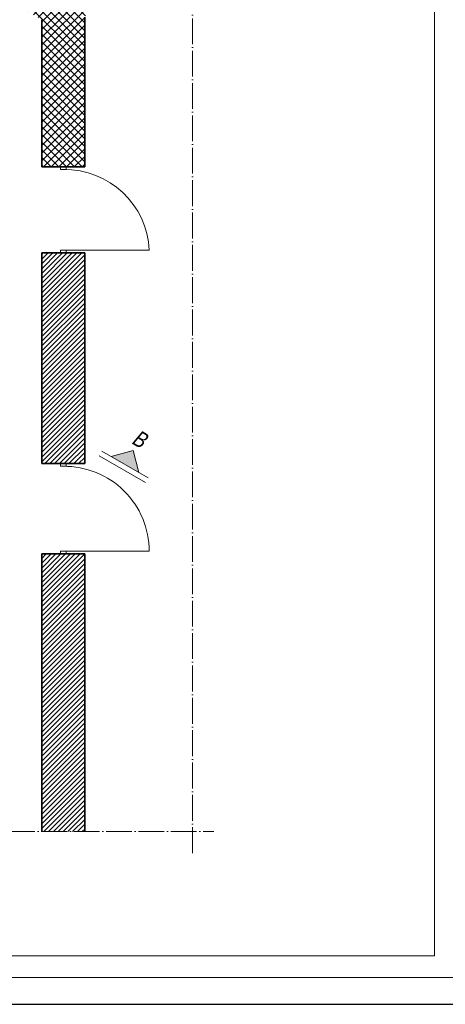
# Model space of a CAD drawing. Header units: millimetres. Extents: x 558 to 24951, y -5755 to 5551.
# Tile 35 of 37: x 23660 to 24056, y 4066 to 4982. Entities that reach past the tile are written whole.
import ezdxf
from ezdxf.enums import TextEntityAlignment as Align

# ---------------------------------------------------------------- set-up
doc = ezdxf.new("R2010")
doc.units = ezdxf.units.MM
doc.linetypes.add('ACAD_ISO04W100', pattern=[30, 24, -3, 0, -3])
doc.layers.get('Defpoints').update_dxf_attribs({"color": 252})
for name, color, linetype, lineweight in [('K_Grube', 252, 'Continuous', 35), ('K_Kreskowanie', 252, 'Continuous', 5), ('K_Opis_zmienny', 252, 'Continuous', 13), ('K_Osie', 252, 'ACAD_ISO04W100', 5), ('K_Ramka', 252, 'Continuous', 18), ('K_Stolarka', 252, 'Continuous', 15)]:
    doc.layers.add(name, color=color, linetype=linetype, lineweight=lineweight)
doc.styles.add('Tytuł 50', font='arial.ttf', dxfattribs={"width": 0.8, "oblique": 10, "height": 15})

msp = doc.modelspace()

# ---------------------------------------------------------------- hatches: boundary and pattern name
at = {"layer": 'K_Kreskowanie', "ltscale": 5}
h = msp.add_hatch(dxfattribs=at)
h.set_pattern_fill('ANSI37', color=256, scale=1.6)
h.set_pattern_definition([(45, (2962.861, -2454.189), (-3.5921024, 3.5921024), []), (135, (2962.861, -2454.189), (-3.5921024, -3.5921024), [])])
h.paths.add_polyline_path([(23720.614, 4984.231), (23754.626, 5043.141), (23706.994, 5070.641), (23666.994, 5001.359), (23491.624, 5102.609), (23486.624, 5093.949), (23680.614, 4981.949), (23680.614, 4844.949), (23720.614, 4844.949)])
h.paths.add_polyline_path([(23216.338, 5188.8), (23250.979, 5168.8), (23277.479, 5214.699), (23417.342, 5133.949), (23422.342, 5142.609), (23282.479, 5223.359), (23322.479, 5292.641), (23287.838, 5312.641)])
h = msp.add_hatch(dxfattribs=at)
h.set_pattern_fill('ANSI31', color=256)
h.paths.add_polyline_path([(23720.614, 4764.949), (23680.614, 4764.949), (23680.614, 4568.949), (23720.614, 4568.949)])
h = msp.add_hatch(dxfattribs=at)
h.set_pattern_fill('ANSI31', color=256)
h.paths.add_polyline_path([(23680.614, 4484.949), (23680.614, 4226.627), (23720.614, 4226.627), (23720.614, 4484.949)])
at = {"layer": 'K_Opis_zmienny'}
msp.add_hatch(color=256, dxfattribs=at).paths.add_polyline_path([(23765.511, 4581.093), (23771.002, 4560.603), (23745.021, 4575.603)])

# ---------------------------------------------------------------- linework, layer by layer
at = {"layer": 'Defpoints'}
msp.add_lwpolyline([(22371.174, 4065.976), (24471.174, 4065.976), (24471.174, 5550.976), (22371.174, 5550.976)], close=True, dxfattribs=at)
at = {"layer": 'K_Grube', "ltscale": 5}
for p, q in [((23720.614, 4844.949), (23720.614, 4984.231)), ((23680.614, 4844.949), (23680.614, 4981.949)), ((23680.614, 4844.949), (23720.614, 4844.949)), ((23680.614, 4568.949), (23680.614, 4764.949)), ((23680.614, 4764.949), (23720.614, 4764.949)), ((23720.614, 4568.949), (23720.614, 4764.949)), ((23680.614, 4568.949), (23720.614, 4568.949)), ((23680.614, 4226.627), (23680.614, 4484.949)), ((23680.614, 4484.949), (23720.614, 4484.949)), ((23720.614, 4226.627), (23720.614, 4484.949))]:
    msp.add_line(p, q, dxfattribs=at)
at = {"layer": 'K_Opis_zmienny'}
for p, q in [((23779.662, 4555.603), (23736.361, 4580.603)), ((23765.511, 4581.093), (23745.021, 4575.603)), ((23765.511, 4581.093), (23771.002, 4560.603)), ((23777.162, 4551.273), (23733.861, 4576.273))]:
    msp.add_line(p, q, dxfattribs=at)
at = {"layer": 'K_Opis_zmienny', "ltscale": 0.5}
msp.add_lwpolyline([(22496.174, 5505.976), (24046.174, 5505.976), (24046.174, 4110.976), (22496.174, 4110.976), (22496.174, 5505.976)], dxfattribs=at)
at = {"layer": 'K_Osie'}
for p, q in [((23820.798, 4206.627), (23820.798, 5024.937)), ((23258.87, 4226.627), (23840.798, 4226.627))]:
    msp.add_line(p, q, dxfattribs=at)
at = {"layer": 'K_Ramka'}
msp.add_lwpolyline([(22396.174, 4090.976), (24446.174, 4090.976), (24446.174, 5525.976), (22396.174, 5525.976)], close=True, dxfattribs=at)
at = {"layer": 'K_Stolarka'}
for p, q in [((23700.614, 4767.449), (23780.614, 4767.449)), ((23700.614, 4487.449), (23780.614, 4487.449))]:
    msp.add_line(p, q, dxfattribs=at)
for points in [[(23698.114, 4844.949), (23703.114, 4844.949), (23703.114, 4842.449), (23698.114, 4842.449)], [(23698.114, 4767.449), (23703.114, 4767.449), (23703.114, 4764.949), (23698.114, 4764.949)], [(23698.114, 4568.949), (23703.114, 4568.949), (23703.114, 4566.449), (23698.114, 4566.449)], [(23698.114, 4487.449), (23703.114, 4487.449), (23703.114, 4484.949), (23698.114, 4484.949)]]:
    msp.add_lwpolyline(points, close=True, dxfattribs=at)
for centre, radius, start, end in [((23702.244, 4764.021), 78.445, 2.504771, 91.190449), ((23701.462, 4487.301), 79.153, 0.107145, 90.613547)]:
    msp.add_arc(centre, radius, start, end, dxfattribs=at)

# ---------------------------------------------------------------- texts
at = {"layer": 'K_Opis_zmienny', "style": 'Tytuł 50', "oblique": 10, "width": 0.8}
msp.add_text('B', height=15, rotation=330, dxfattribs=at).set_placement((23771.761, 4591.919), align=Align.MIDDLE_CENTER)

doc.saveas('drawing.dxf')
